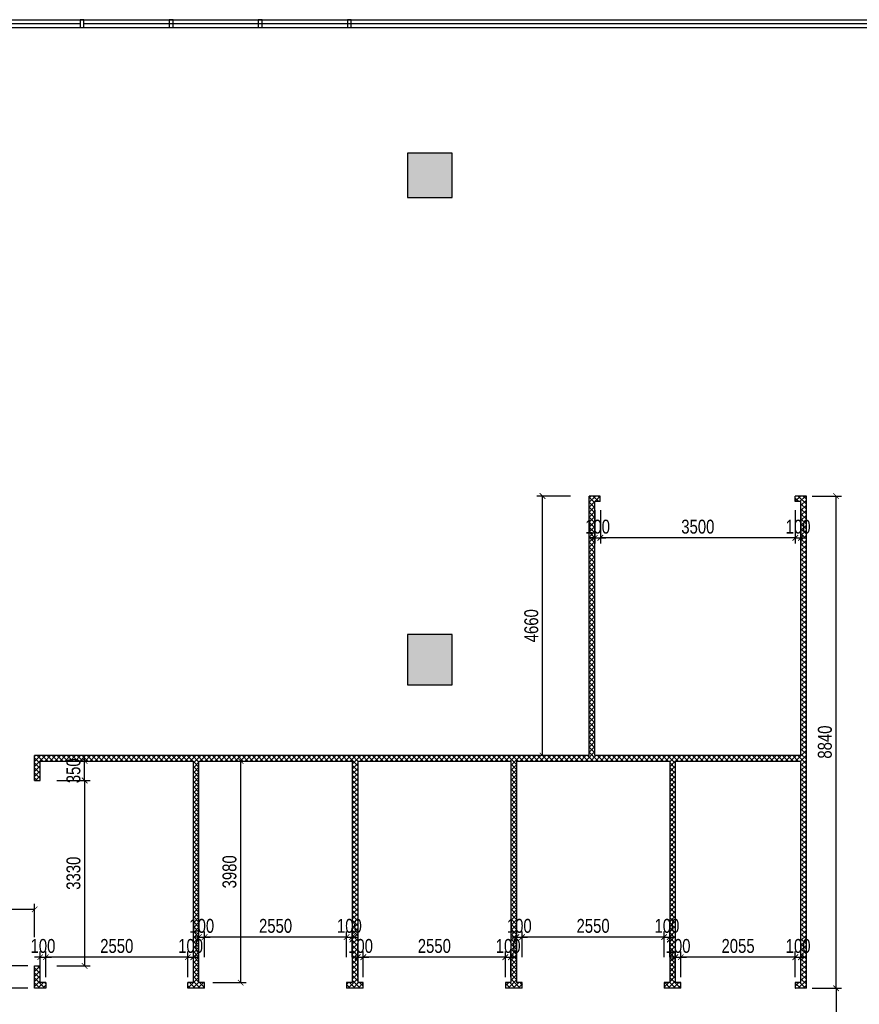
# Model space of a CAD drawing. Header units: millimetres. Extents: x -539149 to -534375, y 505028 to 505469.
# Tile 18 of 135: x -537791 to -537641, y 505186 to 505363. Entities that reach past the tile are written whole.
import ezdxf

# ---------------------------------------------------------------- set-up
doc = ezdxf.new("R2010")
doc.units = ezdxf.units.MM
doc.header["$LTSCALE"] = 10
doc.layers.get('Defpoints').update_dxf_attribs({"color": 8})
for name, color, linetype in [('A-建筑-原墙体', 2, 'Continuous'), ('A-建筑-新增墙体', 3, 'Continuous'), ('A-建筑-新砌墙体填充', 251, 'Continuous'), ('A-建筑-柱子、剪力墙', 251, 'Continuous'), ('A-建筑-窗户', 4, 'Continuous')]:
    doc.layers.add(name, color=color, linetype=linetype)
doc.styles.add('CCD_DIM', font='txt', dxfattribs={"width": 0.8})
doc.dimstyles.new('1-1', dxfattribs={"dimscale": 0, "dimtxt": 2.5, "dimasz": 1, "dimexe": 1, "dimexo": 1, "dimgap": 0.75, "dimtad": 1, "dimdec": 0, "dimrnd": 0.005, "dimzin": 0, "dimdsep": 46, "dimtxsty": 'CCD_DIM', "dimblk": 'ARCHTICK', "dimcen": 0.13, "dimclrd": 44, "dimclre": 44, "dimclrt": 50, "dimadec": 0, "dimazin": 0, "dimtfac": 1, "dimtdec": 0, "dimtix": 1, "dimtmove": 2, "dimatfit": 3, "dimldrblk": 'HBA_Leader_Dot', "dimfxl": 5, "dimfxlon": 1, "dimtvp": 1, "dimtolj": 1, "dimtzin": 0, "dimarcsym": 0})

# ---------------------------------------------------------------- blocks, each defined once
blk = doc.blocks.new('_FZH')
at = {"layer": 'A-建筑-原墙体'}
blk.add_lwpolyline([(-0.5, -0.5), (0.5, -0.5), (0.5, 0.5), (-0.5, 0.5)], close=True, dxfattribs=at)
at = {"layer": 'A-建筑-柱子、剪力墙'}
blk.add_solid([(-0.5, -0.5), (0.5, -0.5), (-0.5, 0.5), (0.5, 0.5)], dxfattribs=at)
blk = doc.blocks.new('_ArchTick')
at = {"color": 0, "linetype": 'ByBlock', "const_width": 0.15}
blk.add_lwpolyline([(-0.5, -0.5), (0.5, 0.5)], dxfattribs=at)
blk = doc.blocks.new('*D624')
at = {"layer": 'A-建筑-新砌墙体填充', "color": 44, "lineweight": -2, "ltscale": 0.01, "transparency": 16777216}
for p, q in [((-537652.07, 505274.58), (-537652.07, 505268.58)), ((-537651.07, 505274.58), (-537651.07, 505268.58)), ((-537652.07, 505269.58), (-537653.07, 505269.58)), ((-537652.07, 505269.58), (-537651.07, 505269.58)), ((-537651.07, 505269.58), (-537650.07, 505269.58))]:
    blk.add_line(p, q, dxfattribs=at)
at = {"layer": 'Defpoints', "color": 0, "ltscale": 0.01, "transparency": 16777216}
for p in [(-537652.07, 505276.1), (-537651.07, 505276.1), (-537651.07, 505269.58)]:
    blk.add_point(p, dxfattribs=at)
at = {"layer": 'A-建筑-新砌墙体填充', "color": 44, "lineweight": -2, "ltscale": 0.01, "transparency": 16777216}
blk.add_blockref('_ArchTick', (-537652.07, 505269.58), dxfattribs=at)
at = {"layer": 'A-建筑-新砌墙体填充', "color": 44, "lineweight": -2, "ltscale": 0.01, "transparency": 16777216, "rotation": 180}
blk.add_blockref('_ArchTick', (-537651.07, 505269.58), dxfattribs=at)
at = {"layer": 'A-建筑-新砌墙体填充', "color": 50, "ltscale": 0.01, "transparency": 16777216, "insert": (-537651.57, 505271.58), "char_height": 2.5, "attachment_point": 5, "style": 'CCD_DIM'}
blk.add_mtext('\\A1;100', dxfattribs=at)
blk = doc.blocks.new('HBA_Leader_Dot')
at = {"color": 0, "linetype": 'ByBlock'}
blk.add_line((-5, 0), (-10, 0), dxfattribs=at)
at = {"color": 0, "linetype": 'ByBlock', "const_width": 5}
blk.add_lwpolyline([(-2.5, 0, 1), (2.5, 0, 1)], format="xyb", close=True, dxfattribs=at)
blk = doc.blocks.new('*D625')
at = {"layer": 'A-建筑-新砌墙体填充', "color": 44, "lineweight": -2, "ltscale": 0.01, "transparency": 16777216}
for p, q in [((-537687.07, 505274.58), (-537687.07, 505268.58)), ((-537652.07, 505274.58), (-537652.07, 505268.58)), ((-537652.07, 505269.58), (-537687.07, 505269.58))]:
    blk.add_line(p, q, dxfattribs=at)
at = {"layer": 'Defpoints', "color": 0, "ltscale": 0.01, "transparency": 16777216}
for p in [(-537687.07, 505276.1), (-537652.07, 505276.1), (-537687.07, 505269.58)]:
    blk.add_point(p, dxfattribs=at)
at = {"layer": 'A-建筑-新砌墙体填充', "color": 44, "lineweight": -2, "ltscale": 0.01, "transparency": 16777216, "rotation": 180}
blk.add_blockref('_ArchTick', (-537687.07, 505269.58), dxfattribs=at)
at = {"layer": 'A-建筑-新砌墙体填充', "color": 44, "lineweight": -2, "ltscale": 0.01, "transparency": 16777216}
blk.add_blockref('_ArchTick', (-537652.07, 505269.58), dxfattribs=at)
at = {"layer": 'A-建筑-新砌墙体填充', "color": 50, "ltscale": 0.01, "transparency": 16777216, "insert": (-537669.57, 505271.58), "char_height": 2.5, "attachment_point": 5, "style": 'CCD_DIM'}
blk.add_mtext('\\A1;3500', dxfattribs=at)
blk = doc.blocks.new('*D626')
at = {"layer": 'A-建筑-新砌墙体填充', "color": 44, "lineweight": -2, "ltscale": 0.01, "transparency": 16777216}
for p, q in [((-537688.07, 505274.58), (-537688.07, 505268.58)), ((-537687.07, 505274.58), (-537687.07, 505268.58)), ((-537688.07, 505269.58), (-537689.07, 505269.58)), ((-537688.07, 505269.58), (-537687.07, 505269.58)), ((-537687.07, 505269.58), (-537686.07, 505269.58))]:
    blk.add_line(p, q, dxfattribs=at)
at = {"layer": 'Defpoints', "color": 0, "ltscale": 0.01, "transparency": 16777216}
for p in [(-537688.07, 505276.1), (-537687.07, 505276.1), (-537687.07, 505269.58)]:
    blk.add_point(p, dxfattribs=at)
at = {"layer": 'A-建筑-新砌墙体填充', "color": 44, "lineweight": -2, "ltscale": 0.01, "transparency": 16777216}
blk.add_blockref('_ArchTick', (-537688.07, 505269.58), dxfattribs=at)
at = {"layer": 'A-建筑-新砌墙体填充', "color": 44, "lineweight": -2, "ltscale": 0.01, "transparency": 16777216, "rotation": 180}
blk.add_blockref('_ArchTick', (-537687.07, 505269.58), dxfattribs=at)
at = {"layer": 'A-建筑-新砌墙体填充', "color": 50, "ltscale": 0.01, "transparency": 16777216, "insert": (-537687.57, 505271.58), "char_height": 2.5, "attachment_point": 5, "style": 'CCD_DIM'}
blk.add_mtext('\\A1;100', dxfattribs=at)
blk = doc.blocks.new('*D628')
at = {"layer": 'A-建筑-新砌墙体填充', "color": 44, "lineweight": -2, "ltscale": 0.01, "transparency": 16777216}
for p, q in [((-537649.07, 505277.1), (-537643.76, 505277.1)), ((-537644.76, 505188.7), (-537644.76, 505277.1)), ((-537649.07, 505188.7), (-537643.76, 505188.7))]:
    blk.add_line(p, q, dxfattribs=at)
at = {"layer": 'Defpoints', "color": 0, "ltscale": 0.01, "transparency": 16777216}
for p in [(-537650.07, 505277.1), (-537644.76, 505277.1), (-537650.07, 505188.7)]:
    blk.add_point(p, dxfattribs=at)
at = {"layer": 'A-建筑-新砌墙体填充', "color": 44, "lineweight": -2, "ltscale": 0.01, "transparency": 16777216}
for p, rotation in [((-537644.76, 505277.1), 90), ((-537644.76, 505188.7), 270)]:
    blk.add_blockref('_ArchTick', p, dxfattribs=dict(at, rotation=rotation))
at = {"layer": 'A-建筑-新砌墙体填充', "color": 50, "ltscale": 0.01, "transparency": 16777216, "insert": (-537646.76, 505232.9), "char_height": 2.5, "attachment_point": 5, "rotation": 90, "style": 'CCD_DIM'}
blk.add_mtext('\\A1;8840', dxfattribs=at)
blk = doc.blocks.new('*D629')
at = {"layer": 'A-建筑-新砌墙体填充', "color": 44, "lineweight": -2, "ltscale": 0.01, "transparency": 16777216}
for p, q in [((-537652.07, 505190.7), (-537652.07, 505195.27)), ((-537651.07, 505190.7), (-537651.07, 505195.27)), ((-537652.07, 505194.27), (-537653.07, 505194.27)), ((-537652.07, 505194.27), (-537651.07, 505194.27)), ((-537651.07, 505194.27), (-537650.07, 505194.27))]:
    blk.add_line(p, q, dxfattribs=at)
at = {"layer": 'Defpoints', "color": 0, "ltscale": 0.01, "transparency": 16777216}
for p in [(-537651.07, 505194.27), (-537652.07, 505189.7), (-537651.07, 505189.7)]:
    blk.add_point(p, dxfattribs=at)
at = {"layer": 'A-建筑-新砌墙体填充', "color": 44, "lineweight": -2, "ltscale": 0.01, "transparency": 16777216}
blk.add_blockref('_ArchTick', (-537652.07, 505194.27), dxfattribs=at)
at = {"layer": 'A-建筑-新砌墙体填充', "color": 44, "lineweight": -2, "ltscale": 0.01, "transparency": 16777216, "rotation": 180}
blk.add_blockref('_ArchTick', (-537651.07, 505194.27), dxfattribs=at)
at = {"layer": 'A-建筑-新砌墙体填充', "color": 50, "ltscale": 0.01, "transparency": 16777216, "insert": (-537651.57, 505196.27), "char_height": 2.5, "attachment_point": 5, "style": 'CCD_DIM'}
blk.add_mtext('\\A1;100', dxfattribs=at)
blk = doc.blocks.new('*D630')
at = {"layer": 'A-建筑-新砌墙体填充', "color": 44, "lineweight": -2, "ltscale": 0.01, "transparency": 16777216}
for p, q in [((-537672.62, 505190.7), (-537672.62, 505195.27)), ((-537652.07, 505190.7), (-537652.07, 505195.27)), ((-537652.07, 505194.27), (-537672.62, 505194.27))]:
    blk.add_line(p, q, dxfattribs=at)
at = {"layer": 'Defpoints', "color": 0, "ltscale": 0.01, "transparency": 16777216}
for p in [(-537672.62, 505194.27), (-537672.62, 505189.7), (-537652.07, 505189.7)]:
    blk.add_point(p, dxfattribs=at)
at = {"layer": 'A-建筑-新砌墙体填充', "color": 44, "lineweight": -2, "ltscale": 0.01, "transparency": 16777216, "rotation": 180}
blk.add_blockref('_ArchTick', (-537672.62, 505194.27), dxfattribs=at)
at = {"layer": 'A-建筑-新砌墙体填充', "color": 44, "lineweight": -2, "ltscale": 0.01, "transparency": 16777216}
blk.add_blockref('_ArchTick', (-537652.07, 505194.27), dxfattribs=at)
at = {"layer": 'A-建筑-新砌墙体填充', "color": 50, "ltscale": 0.01, "transparency": 16777216, "insert": (-537662.35, 505196.27), "char_height": 2.5, "attachment_point": 5, "style": 'CCD_DIM'}
blk.add_mtext('\\A1;2055', dxfattribs=at)
blk = doc.blocks.new('*D631')
at = {"layer": 'A-建筑-新砌墙体填充', "color": 44, "lineweight": -2, "ltscale": 0.01, "transparency": 16777216}
for p, q in [((-537673.62, 505190.7), (-537673.62, 505195.27)), ((-537672.62, 505190.7), (-537672.62, 505195.27)), ((-537673.62, 505194.27), (-537674.62, 505194.27)), ((-537673.62, 505194.27), (-537672.62, 505194.27)), ((-537672.62, 505194.27), (-537671.62, 505194.27))]:
    blk.add_line(p, q, dxfattribs=at)
at = {"layer": 'Defpoints', "color": 0, "ltscale": 0.01, "transparency": 16777216}
for p in [(-537672.62, 505194.27), (-537673.62, 505189.7), (-537672.62, 505189.7)]:
    blk.add_point(p, dxfattribs=at)
at = {"layer": 'A-建筑-新砌墙体填充', "color": 44, "lineweight": -2, "ltscale": 0.01, "transparency": 16777216}
blk.add_blockref('_ArchTick', (-537673.62, 505194.27), dxfattribs=at)
at = {"layer": 'A-建筑-新砌墙体填充', "color": 44, "lineweight": -2, "ltscale": 0.01, "transparency": 16777216, "rotation": 180}
blk.add_blockref('_ArchTick', (-537672.62, 505194.27), dxfattribs=at)
at = {"layer": 'A-建筑-新砌墙体填充', "color": 50, "ltscale": 0.01, "transparency": 16777216, "insert": (-537673.12, 505196.27), "char_height": 2.5, "attachment_point": 5, "style": 'CCD_DIM'}
blk.add_mtext('\\A1;100', dxfattribs=at)
blk = doc.blocks.new('*D632')
at = {"layer": 'A-建筑-新砌墙体填充', "color": 44, "lineweight": -2, "ltscale": 0.01, "transparency": 16777216}
for p, q in [((-537675.62, 505194.3), (-537675.62, 505198.88)), ((-537674.62, 505194.3), (-537674.62, 505198.88)), ((-537675.62, 505197.88), (-537676.62, 505197.88)), ((-537675.62, 505197.88), (-537674.62, 505197.88)), ((-537674.62, 505197.88), (-537673.62, 505197.88))]:
    blk.add_line(p, q, dxfattribs=at)
at = {"layer": 'Defpoints', "color": 0, "ltscale": 0.01, "transparency": 16777216}
for p in [(-537674.62, 505197.88), (-537675.62, 505193.3), (-537674.62, 505193.3)]:
    blk.add_point(p, dxfattribs=at)
at = {"layer": 'A-建筑-新砌墙体填充', "color": 44, "lineweight": -2, "ltscale": 0.01, "transparency": 16777216}
blk.add_blockref('_ArchTick', (-537675.62, 505197.88), dxfattribs=at)
at = {"layer": 'A-建筑-新砌墙体填充', "color": 44, "lineweight": -2, "ltscale": 0.01, "transparency": 16777216, "rotation": 180}
blk.add_blockref('_ArchTick', (-537674.62, 505197.88), dxfattribs=at)
at = {"layer": 'A-建筑-新砌墙体填充', "color": 50, "ltscale": 0.01, "transparency": 16777216, "insert": (-537675.12, 505199.88), "char_height": 2.5, "attachment_point": 5, "style": 'CCD_DIM'}
blk.add_mtext('\\A1;100', dxfattribs=at)
blk = doc.blocks.new('*D633')
at = {"layer": 'A-建筑-新砌墙体填充', "color": 44, "lineweight": -2, "ltscale": 0.01, "transparency": 16777216}
for p, q in [((-537701.12, 505194.3), (-537701.12, 505198.88)), ((-537675.62, 505194.3), (-537675.62, 505198.88)), ((-537675.62, 505197.88), (-537701.12, 505197.88))]:
    blk.add_line(p, q, dxfattribs=at)
at = {"layer": 'Defpoints', "color": 0, "ltscale": 0.01, "transparency": 16777216}
for p in [(-537701.12, 505197.88), (-537701.12, 505193.3), (-537675.62, 505193.3)]:
    blk.add_point(p, dxfattribs=at)
at = {"layer": 'A-建筑-新砌墙体填充', "color": 44, "lineweight": -2, "ltscale": 0.01, "transparency": 16777216, "rotation": 180}
blk.add_blockref('_ArchTick', (-537701.12, 505197.88), dxfattribs=at)
at = {"layer": 'A-建筑-新砌墙体填充', "color": 44, "lineweight": -2, "ltscale": 0.01, "transparency": 16777216}
blk.add_blockref('_ArchTick', (-537675.62, 505197.88), dxfattribs=at)
at = {"layer": 'A-建筑-新砌墙体填充', "color": 50, "ltscale": 0.01, "transparency": 16777216, "insert": (-537688.37, 505199.88), "char_height": 2.5, "attachment_point": 5, "style": 'CCD_DIM'}
blk.add_mtext('\\A1;2550', dxfattribs=at)
blk = doc.blocks.new('*D634')
at = {"layer": 'A-建筑-新砌墙体填充', "color": 44, "lineweight": -2, "ltscale": 0.01, "transparency": 16777216}
for p, q in [((-537702.12, 505194.3), (-537702.12, 505198.88)), ((-537701.12, 505194.3), (-537701.12, 505198.88)), ((-537702.12, 505197.88), (-537703.12, 505197.88)), ((-537702.12, 505197.88), (-537701.12, 505197.88)), ((-537701.12, 505197.88), (-537700.12, 505197.88))]:
    blk.add_line(p, q, dxfattribs=at)
at = {"layer": 'Defpoints', "color": 0, "ltscale": 0.01, "transparency": 16777216}
for p in [(-537701.12, 505197.88), (-537702.12, 505193.3), (-537701.12, 505193.3)]:
    blk.add_point(p, dxfattribs=at)
at = {"layer": 'A-建筑-新砌墙体填充', "color": 44, "lineweight": -2, "ltscale": 0.01, "transparency": 16777216}
blk.add_blockref('_ArchTick', (-537702.12, 505197.88), dxfattribs=at)
at = {"layer": 'A-建筑-新砌墙体填充', "color": 44, "lineweight": -2, "ltscale": 0.01, "transparency": 16777216, "rotation": 180}
blk.add_blockref('_ArchTick', (-537701.12, 505197.88), dxfattribs=at)
at = {"layer": 'A-建筑-新砌墙体填充', "color": 50, "ltscale": 0.01, "transparency": 16777216, "insert": (-537701.62, 505199.88), "char_height": 2.5, "attachment_point": 5, "style": 'CCD_DIM'}
blk.add_mtext('\\A1;100', dxfattribs=at)
blk = doc.blocks.new('*D635')
at = {"layer": 'A-建筑-新砌墙体填充', "color": 44, "lineweight": -2, "ltscale": 0.01, "transparency": 16777216}
for p, q in [((-537704.12, 505190.7), (-537704.12, 505195.27)), ((-537703.12, 505190.7), (-537703.12, 505195.27)), ((-537704.12, 505194.27), (-537705.12, 505194.27)), ((-537704.12, 505194.27), (-537703.12, 505194.27)), ((-537703.12, 505194.27), (-537702.12, 505194.27))]:
    blk.add_line(p, q, dxfattribs=at)
at = {"layer": 'Defpoints', "color": 0, "ltscale": 0.01, "transparency": 16777216}
for p in [(-537703.12, 505194.27), (-537704.12, 505189.7), (-537703.12, 505189.7)]:
    blk.add_point(p, dxfattribs=at)
at = {"layer": 'A-建筑-新砌墙体填充', "color": 44, "lineweight": -2, "ltscale": 0.01, "transparency": 16777216}
blk.add_blockref('_ArchTick', (-537704.12, 505194.27), dxfattribs=at)
at = {"layer": 'A-建筑-新砌墙体填充', "color": 44, "lineweight": -2, "ltscale": 0.01, "transparency": 16777216, "rotation": 180}
blk.add_blockref('_ArchTick', (-537703.12, 505194.27), dxfattribs=at)
at = {"layer": 'A-建筑-新砌墙体填充', "color": 50, "ltscale": 0.01, "transparency": 16777216, "insert": (-537703.62, 505196.27), "char_height": 2.5, "attachment_point": 5, "style": 'CCD_DIM'}
blk.add_mtext('\\A1;100', dxfattribs=at)
blk = doc.blocks.new('*D636')
at = {"layer": 'A-建筑-新砌墙体填充', "color": 44, "lineweight": -2, "ltscale": 0.01, "transparency": 16777216}
for p, q in [((-537729.62, 505190.7), (-537729.62, 505195.27)), ((-537704.12, 505190.7), (-537704.12, 505195.27)), ((-537704.12, 505194.27), (-537729.62, 505194.27))]:
    blk.add_line(p, q, dxfattribs=at)
at = {"layer": 'Defpoints', "color": 0, "ltscale": 0.01, "transparency": 16777216}
for p in [(-537729.62, 505194.27), (-537729.62, 505189.7), (-537704.12, 505189.7)]:
    blk.add_point(p, dxfattribs=at)
at = {"layer": 'A-建筑-新砌墙体填充', "color": 44, "lineweight": -2, "ltscale": 0.01, "transparency": 16777216, "rotation": 180}
blk.add_blockref('_ArchTick', (-537729.62, 505194.27), dxfattribs=at)
at = {"layer": 'A-建筑-新砌墙体填充', "color": 44, "lineweight": -2, "ltscale": 0.01, "transparency": 16777216}
blk.add_blockref('_ArchTick', (-537704.12, 505194.27), dxfattribs=at)
at = {"layer": 'A-建筑-新砌墙体填充', "color": 50, "ltscale": 0.01, "transparency": 16777216, "insert": (-537716.87, 505196.27), "char_height": 2.5, "attachment_point": 5, "style": 'CCD_DIM'}
blk.add_mtext('\\A1;2550', dxfattribs=at)
blk = doc.blocks.new('*D637')
at = {"layer": 'A-建筑-新砌墙体填充', "color": 44, "lineweight": -2, "ltscale": 0.01, "transparency": 16777216}
for p, q in [((-537730.62, 505190.7), (-537730.62, 505195.27)), ((-537729.62, 505190.7), (-537729.62, 505195.27)), ((-537730.62, 505194.27), (-537731.62, 505194.27)), ((-537730.62, 505194.27), (-537729.62, 505194.27)), ((-537729.62, 505194.27), (-537728.62, 505194.27))]:
    blk.add_line(p, q, dxfattribs=at)
at = {"layer": 'Defpoints', "color": 0, "ltscale": 0.01, "transparency": 16777216}
for p in [(-537729.62, 505194.27), (-537730.62, 505189.7), (-537729.62, 505189.7)]:
    blk.add_point(p, dxfattribs=at)
at = {"layer": 'A-建筑-新砌墙体填充', "color": 44, "lineweight": -2, "ltscale": 0.01, "transparency": 16777216}
blk.add_blockref('_ArchTick', (-537730.62, 505194.27), dxfattribs=at)
at = {"layer": 'A-建筑-新砌墙体填充', "color": 44, "lineweight": -2, "ltscale": 0.01, "transparency": 16777216, "rotation": 180}
blk.add_blockref('_ArchTick', (-537729.62, 505194.27), dxfattribs=at)
at = {"layer": 'A-建筑-新砌墙体填充', "color": 50, "ltscale": 0.01, "transparency": 16777216, "insert": (-537730.12, 505196.27), "char_height": 2.5, "attachment_point": 5, "style": 'CCD_DIM'}
blk.add_mtext('\\A1;100', dxfattribs=at)
blk = doc.blocks.new('*D638')
at = {"layer": 'A-建筑-新砌墙体填充', "color": 44, "lineweight": -2, "ltscale": 0.01, "transparency": 16777216}
for p, q in [((-537732.62, 505194.3), (-537732.62, 505198.88)), ((-537731.62, 505194.3), (-537731.62, 505198.88)), ((-537732.62, 505197.88), (-537733.62, 505197.88)), ((-537732.62, 505197.88), (-537731.62, 505197.88)), ((-537731.62, 505197.88), (-537730.62, 505197.88))]:
    blk.add_line(p, q, dxfattribs=at)
at = {"layer": 'Defpoints', "color": 0, "ltscale": 0.01, "transparency": 16777216}
for p in [(-537731.62, 505197.88), (-537732.62, 505193.3), (-537731.62, 505193.3)]:
    blk.add_point(p, dxfattribs=at)
at = {"layer": 'A-建筑-新砌墙体填充', "color": 44, "lineweight": -2, "ltscale": 0.01, "transparency": 16777216}
blk.add_blockref('_ArchTick', (-537732.62, 505197.88), dxfattribs=at)
at = {"layer": 'A-建筑-新砌墙体填充', "color": 44, "lineweight": -2, "ltscale": 0.01, "transparency": 16777216, "rotation": 180}
blk.add_blockref('_ArchTick', (-537731.62, 505197.88), dxfattribs=at)
at = {"layer": 'A-建筑-新砌墙体填充', "color": 50, "ltscale": 0.01, "transparency": 16777216, "insert": (-537732.12, 505199.88), "char_height": 2.5, "attachment_point": 5, "style": 'CCD_DIM'}
blk.add_mtext('\\A1;100', dxfattribs=at)
blk = doc.blocks.new('*D639')
at = {"layer": 'A-建筑-新砌墙体填充', "color": 44, "lineweight": -2, "ltscale": 0.01, "transparency": 16777216}
for p, q in [((-537758.12, 505194.3), (-537758.12, 505198.88)), ((-537732.62, 505194.3), (-537732.62, 505198.88)), ((-537732.62, 505197.88), (-537758.12, 505197.88))]:
    blk.add_line(p, q, dxfattribs=at)
at = {"layer": 'Defpoints', "color": 0, "ltscale": 0.01, "transparency": 16777216}
for p in [(-537758.12, 505197.88), (-537758.12, 505193.3), (-537732.62, 505193.3)]:
    blk.add_point(p, dxfattribs=at)
at = {"layer": 'A-建筑-新砌墙体填充', "color": 44, "lineweight": -2, "ltscale": 0.01, "transparency": 16777216, "rotation": 180}
blk.add_blockref('_ArchTick', (-537758.12, 505197.88), dxfattribs=at)
at = {"layer": 'A-建筑-新砌墙体填充', "color": 44, "lineweight": -2, "ltscale": 0.01, "transparency": 16777216}
blk.add_blockref('_ArchTick', (-537732.62, 505197.88), dxfattribs=at)
at = {"layer": 'A-建筑-新砌墙体填充', "color": 50, "ltscale": 0.01, "transparency": 16777216, "insert": (-537745.37, 505199.88), "char_height": 2.5, "attachment_point": 5, "style": 'CCD_DIM'}
blk.add_mtext('\\A1;2550', dxfattribs=at)
blk = doc.blocks.new('*D640')
at = {"layer": 'A-建筑-新砌墙体填充', "color": 44, "lineweight": -2, "ltscale": 0.01, "transparency": 16777216}
for p, q in [((-537759.12, 505194.3), (-537759.12, 505198.88)), ((-537758.12, 505194.3), (-537758.12, 505198.88)), ((-537759.12, 505197.88), (-537760.12, 505197.88)), ((-537759.12, 505197.88), (-537758.12, 505197.88)), ((-537758.12, 505197.88), (-537757.12, 505197.88))]:
    blk.add_line(p, q, dxfattribs=at)
at = {"layer": 'Defpoints', "color": 0, "ltscale": 0.01, "transparency": 16777216}
for p in [(-537758.12, 505197.88), (-537759.12, 505193.3), (-537758.12, 505193.3)]:
    blk.add_point(p, dxfattribs=at)
at = {"layer": 'A-建筑-新砌墙体填充', "color": 44, "lineweight": -2, "ltscale": 0.01, "transparency": 16777216}
blk.add_blockref('_ArchTick', (-537759.12, 505197.88), dxfattribs=at)
at = {"layer": 'A-建筑-新砌墙体填充', "color": 44, "lineweight": -2, "ltscale": 0.01, "transparency": 16777216, "rotation": 180}
blk.add_blockref('_ArchTick', (-537758.12, 505197.88), dxfattribs=at)
at = {"layer": 'A-建筑-新砌墙体填充', "color": 50, "ltscale": 0.01, "transparency": 16777216, "insert": (-537758.62, 505199.88), "char_height": 2.5, "attachment_point": 5, "style": 'CCD_DIM'}
blk.add_mtext('\\A1;100', dxfattribs=at)
blk = doc.blocks.new('*D641')
at = {"layer": 'A-建筑-新砌墙体填充', "color": 44, "lineweight": -2, "ltscale": 0.01, "transparency": 16777216}
for p, q in [((-537761.12, 505190.7), (-537761.12, 505195.27)), ((-537760.12, 505190.7), (-537760.12, 505195.27)), ((-537761.12, 505194.27), (-537762.12, 505194.27)), ((-537761.12, 505194.27), (-537760.12, 505194.27)), ((-537760.12, 505194.27), (-537759.12, 505194.27))]:
    blk.add_line(p, q, dxfattribs=at)
at = {"layer": 'Defpoints', "color": 0, "ltscale": 0.01, "transparency": 16777216}
for p in [(-537760.12, 505194.27), (-537761.12, 505189.7), (-537760.12, 505189.7)]:
    blk.add_point(p, dxfattribs=at)
at = {"layer": 'A-建筑-新砌墙体填充', "color": 44, "lineweight": -2, "ltscale": 0.01, "transparency": 16777216}
blk.add_blockref('_ArchTick', (-537761.12, 505194.27), dxfattribs=at)
at = {"layer": 'A-建筑-新砌墙体填充', "color": 44, "lineweight": -2, "ltscale": 0.01, "transparency": 16777216, "rotation": 180}
blk.add_blockref('_ArchTick', (-537760.12, 505194.27), dxfattribs=at)
at = {"layer": 'A-建筑-新砌墙体填充', "color": 50, "ltscale": 0.01, "transparency": 16777216, "insert": (-537760.62, 505196.27), "char_height": 2.5, "attachment_point": 5, "style": 'CCD_DIM'}
blk.add_mtext('\\A1;100', dxfattribs=at)
blk = doc.blocks.new('*D642')
at = {"layer": 'A-建筑-新砌墙体填充', "color": 44, "lineweight": -2, "ltscale": 0.01, "transparency": 16777216}
for p, q in [((-537786.62, 505190.7), (-537786.62, 505195.27)), ((-537761.12, 505190.7), (-537761.12, 505195.27)), ((-537761.12, 505194.27), (-537786.62, 505194.27))]:
    blk.add_line(p, q, dxfattribs=at)
at = {"layer": 'Defpoints', "color": 0, "ltscale": 0.01, "transparency": 16777216}
for p in [(-537786.62, 505194.27), (-537786.62, 505189.7), (-537761.12, 505189.7)]:
    blk.add_point(p, dxfattribs=at)
at = {"layer": 'A-建筑-新砌墙体填充', "color": 44, "lineweight": -2, "ltscale": 0.01, "transparency": 16777216, "rotation": 180}
blk.add_blockref('_ArchTick', (-537786.62, 505194.27), dxfattribs=at)
at = {"layer": 'A-建筑-新砌墙体填充', "color": 44, "lineweight": -2, "ltscale": 0.01, "transparency": 16777216}
blk.add_blockref('_ArchTick', (-537761.12, 505194.27), dxfattribs=at)
at = {"layer": 'A-建筑-新砌墙体填充', "color": 50, "ltscale": 0.01, "transparency": 16777216, "insert": (-537773.87, 505196.27), "char_height": 2.5, "attachment_point": 5, "style": 'CCD_DIM'}
blk.add_mtext('\\A1;2550', dxfattribs=at)
blk = doc.blocks.new('*D643')
at = {"layer": 'A-建筑-新砌墙体填充', "color": 44, "lineweight": -2, "ltscale": 0.01, "transparency": 16777216}
for p, q in [((-537787.62, 505190.7), (-537787.62, 505195.27)), ((-537786.62, 505190.7), (-537786.62, 505195.27)), ((-537787.62, 505194.27), (-537788.62, 505194.27)), ((-537787.62, 505194.27), (-537786.62, 505194.27)), ((-537786.62, 505194.27), (-537785.62, 505194.27))]:
    blk.add_line(p, q, dxfattribs=at)
at = {"layer": 'Defpoints', "color": 0, "ltscale": 0.01, "transparency": 16777216}
for p in [(-537786.62, 505194.27), (-537787.62, 505189.7), (-537786.62, 505189.7)]:
    blk.add_point(p, dxfattribs=at)
at = {"layer": 'A-建筑-新砌墙体填充', "color": 44, "lineweight": -2, "ltscale": 0.01, "transparency": 16777216}
blk.add_blockref('_ArchTick', (-537787.62, 505194.27), dxfattribs=at)
at = {"layer": 'A-建筑-新砌墙体填充', "color": 44, "lineweight": -2, "ltscale": 0.01, "transparency": 16777216, "rotation": 180}
blk.add_blockref('_ArchTick', (-537786.62, 505194.27), dxfattribs=at)
at = {"layer": 'A-建筑-新砌墙体填充', "color": 50, "ltscale": 0.01, "transparency": 16777216, "insert": (-537787.12, 505196.27), "char_height": 2.5, "attachment_point": 5, "style": 'CCD_DIM'}
blk.add_mtext('\\A1;100', dxfattribs=at)
blk = doc.blocks.new('*D644')
at = {"layer": 'A-建筑-新砌墙体填充', "color": 44, "lineweight": -2, "ltscale": 0.01, "transparency": 16777216}
for p, q in [((-537794.83, 505192.7), (-537794.83, 505193.7)), ((-537789.83, 505192.7), (-537795.83, 505192.7)), ((-537794.83, 505192.7), (-537794.83, 505188.7)), ((-537789.83, 505188.7), (-537795.83, 505188.7)), ((-537794.83, 505188.7), (-537794.83, 505187.7))]:
    blk.add_line(p, q, dxfattribs=at)
at = {"layer": 'Defpoints', "color": 0, "ltscale": 0.01, "transparency": 16777216}
for p in [(-537788.62, 505192.7), (-537794.83, 505188.7), (-537788.62, 505188.7)]:
    blk.add_point(p, dxfattribs=at)
at = {"layer": 'A-建筑-新砌墙体填充', "color": 44, "lineweight": -2, "ltscale": 0.01, "transparency": 16777216}
for p, rotation in [((-537794.83, 505192.7), 270), ((-537794.83, 505188.7), 90)]:
    blk.add_blockref('_ArchTick', p, dxfattribs=dict(at, rotation=rotation))
at = {"layer": 'A-建筑-新砌墙体填充', "color": 50, "ltscale": 0.01, "transparency": 16777216, "insert": (-537796.83, 505190.7), "char_height": 2.5, "attachment_point": 5, "rotation": 90, "style": 'CCD_DIM'}
blk.add_mtext('\\A1;400', dxfattribs=at)
blk = doc.blocks.new('*D645')
at = {"layer": 'A-建筑-新砌墙体填充', "color": 44, "lineweight": -2, "ltscale": 0.01, "transparency": 16777216}
for p, q in [((-537802.77, 505197.86), (-537802.77, 505203.86)), ((-537788.62, 505197.86), (-537788.62, 505203.86)), ((-537788.62, 505202.86), (-537802.77, 505202.86))]:
    blk.add_line(p, q, dxfattribs=at)
at = {"layer": 'Defpoints', "color": 0, "ltscale": 0.01, "transparency": 16777216}
for p in [(-537802.77, 505202.86), (-537802.77, 505188.7), (-537788.62, 505188.7)]:
    blk.add_point(p, dxfattribs=at)
at = {"layer": 'A-建筑-新砌墙体填充', "color": 44, "lineweight": -2, "ltscale": 0.01, "transparency": 16777216, "rotation": 180}
blk.add_blockref('_ArchTick', (-537802.77, 505202.86), dxfattribs=at)
at = {"layer": 'A-建筑-新砌墙体填充', "color": 44, "lineweight": -2, "ltscale": 0.01, "transparency": 16777216}
blk.add_blockref('_ArchTick', (-537788.62, 505202.86), dxfattribs=at)
at = {"layer": 'A-建筑-新砌墙体填充', "color": 50, "ltscale": 0.01, "transparency": 16777216, "insert": (-537795.7, 505204.86), "char_height": 2.5, "attachment_point": 5, "style": 'CCD_DIM'}
blk.add_mtext('\\A1;1415', dxfattribs=at)
blk = doc.blocks.new('*D646')
at = {"layer": 'A-建筑-新砌墙体填充', "color": 44, "lineweight": -2, "ltscale": 0.01, "transparency": 16777216}
for p, q in [((-537779.64, 505229.5), (-537779.64, 505230.5)), ((-537784.64, 505229.5), (-537778.64, 505229.5)), ((-537779.64, 505226), (-537779.64, 505229.5)), ((-537784.64, 505226), (-537778.64, 505226)), ((-537779.64, 505226), (-537779.64, 505225))]:
    blk.add_line(p, q, dxfattribs=at)
at = {"layer": 'Defpoints', "color": 0, "ltscale": 0.01, "transparency": 16777216}
for p in [(-537787.62, 505229.5), (-537779.64, 505229.5), (-537787.62, 505226)]:
    blk.add_point(p, dxfattribs=at)
at = {"layer": 'A-建筑-新砌墙体填充', "color": 44, "lineweight": -2, "ltscale": 0.01, "transparency": 16777216}
for p, rotation in [((-537779.64, 505229.5), 270), ((-537779.64, 505226), 90)]:
    blk.add_blockref('_ArchTick', p, dxfattribs=dict(at, rotation=rotation))
at = {"layer": 'A-建筑-新砌墙体填充', "color": 50, "ltscale": 0.01, "transparency": 16777216, "insert": (-537781.64, 505227.75), "char_height": 2.5, "attachment_point": 5, "rotation": 90, "style": 'CCD_DIM'}
blk.add_mtext('\\A1;350', dxfattribs=at)
blk = doc.blocks.new('*D647')
at = {"layer": 'A-建筑-新砌墙体填充', "color": 44, "lineweight": -2, "ltscale": 0.01, "transparency": 16777216}
for p, q in [((-537784.64, 505226), (-537778.64, 505226)), ((-537779.64, 505226), (-537779.64, 505192.7)), ((-537784.64, 505192.7), (-537778.64, 505192.7))]:
    blk.add_line(p, q, dxfattribs=at)
at = {"layer": 'Defpoints', "color": 0, "ltscale": 0.01, "transparency": 16777216}
for p in [(-537787.62, 505226), (-537787.63, 505192.7), (-537779.64, 505192.7)]:
    blk.add_point(p, dxfattribs=at)
at = {"layer": 'A-建筑-新砌墙体填充', "color": 44, "lineweight": -2, "ltscale": 0.01, "transparency": 16777216}
for p, rotation in [((-537779.64, 505226), 90), ((-537779.64, 505192.7), 270)]:
    blk.add_blockref('_ArchTick', p, dxfattribs=dict(at, rotation=rotation))
at = {"layer": 'A-建筑-新砌墙体填充', "color": 50, "ltscale": 0.01, "transparency": 16777216, "insert": (-537781.64, 505209.35), "char_height": 2.5, "attachment_point": 5, "rotation": 90, "style": 'CCD_DIM'}
blk.add_mtext('\\A1;3330', dxfattribs=at)
blk = doc.blocks.new('*D648')
at = {"layer": 'A-建筑-新砌墙体填充', "color": 44, "lineweight": -2, "ltscale": 0.01, "transparency": 16777216}
for p, q in [((-537649.07, 505188.7), (-537643.76, 505188.7)), ((-537644.76, 505188.7), (-537644.76, 505173.8)), ((-537649.32, 505173.8), (-537643.76, 505173.8))]:
    blk.add_line(p, q, dxfattribs=at)
at = {"layer": 'Defpoints', "color": 0, "ltscale": 0.01, "transparency": 16777216}
for p in [(-537650.07, 505188.7), (-537650.32, 505173.8), (-537644.76, 505173.8)]:
    blk.add_point(p, dxfattribs=at)
at = {"layer": 'A-建筑-新砌墙体填充', "color": 44, "lineweight": -2, "ltscale": 0.01, "transparency": 16777216}
for p, rotation in [((-537644.76, 505188.7), 90), ((-537644.76, 505173.8), 270)]:
    blk.add_blockref('_ArchTick', p, dxfattribs=dict(at, rotation=rotation))
at = {"layer": 'A-建筑-新砌墙体填充', "color": 50, "ltscale": 0.01, "transparency": 16777216, "insert": (-537646.76, 505181.25), "char_height": 2.5, "attachment_point": 5, "rotation": 90, "style": 'CCD_DIM'}
blk.add_mtext('\\A1;1490', dxfattribs=at)

msp = doc.modelspace()

# ---------------------------------------------------------------- hatches: boundary and pattern name
at = {"layer": 'A-建筑-新砌墙体填充', "ltscale": 0.01}
h = msp.add_hatch(dxfattribs=at)
h.set_pattern_fill('ANSI37', color=251, scale=20, style=0, double=1)
h.set_pattern_definition([(45, (-537867.7732, 505134.10865), (-0.4490128, 0.4490128), []), (135, (-537867.7732, 505134.10865), (-0.4490128, -0.4490128), [])])
h.paths.add_polyline_path([(-537586.773, 505361.249), (-537587.773, 505361.249), (-537587.773, 505290.099), (-537586.773, 505290.099)])
h.paths.add_polyline_path([(-537586.773, 505280.099), (-537587.773, 505280.099), (-537587.773, 505277.099), (-537586.773, 505277.099)])
h.paths.add_polyline_path([(-537546.773, 505349.799), (-537547.773, 505349.799), (-537547.773, 505348.599), (-537546.773, 505348.599)])
h.paths.add_polyline_path([(-537546.773, 505339.599), (-537547.773, 505339.599), (-537547.773, 505330.699), (-537547.173, 505330.699), (-537547.173, 505338.699), (-537546.773, 505338.699)])
h.paths.add_polyline_path([(-537650.073, 505277.099), (-537652.073, 505277.099), (-537652.073, 505276.099), (-537651.073, 505276.099), (-537651.073, 505230.499), (-537688.073, 505230.499), (-537688.073, 505276.099), (-537687.073, 505276.099), (-537687.073, 505277.099), (-537689.073, 505277.099), (-537689.073, 505230.499), (-537788.623, 505230.498), (-537788.623, 505225.999), (-537787.623, 505225.999), (-537787.623, 505229.499), (-537760.123, 505229.499), (-537760.123, 505189.699), (-537761.123, 505189.699), (-537761.123, 505188.699), (-537758.123, 505188.699), (-537758.123, 505189.699), (-537759.123, 505189.699), (-537759.123, 505229.499), (-537731.623, 505229.499), (-537731.623, 505189.699), (-537732.623, 505189.699), (-537732.623, 505188.699), (-537729.623, 505188.699), (-537729.623, 505189.699), (-537730.623, 505189.699), (-537730.623, 505229.499), (-537703.123, 505229.499), (-537703.123, 505189.699), (-537704.123, 505189.699), (-537704.123, 505188.699), (-537701.123, 505188.699), (-537701.123, 505189.699), (-537702.123, 505189.699), (-537702.123, 505229.499), (-537674.623, 505229.499), (-537674.623, 505189.699), (-537675.623, 505189.699), (-537675.623, 505188.699), (-537672.623, 505188.699), (-537672.623, 505189.699), (-537673.623, 505189.699), (-537673.623, 505229.499), (-537651.073, 505229.499), (-537651.073, 505189.699), (-537652.073, 505189.699), (-537652.073, 505188.699), (-537650.073, 505188.699)])
h.paths.add_polyline_path([(-537786.623, 505189.699), (-537787.623, 505189.699), (-537787.623, 505192.699), (-537788.623, 505192.699), (-537788.623, 505188.699), (-537786.623, 505188.699)])
h.paths.add_polyline_path([(-537800.673, 505173.799), (-537810.173, 505173.799), (-537810.173, 505172.799), (-537809.173, 505172.799), (-537809.173, 505166.699), (-537808.173, 505166.699), (-537808.173, 505172.799), (-537800.673, 505172.799)])
h.paths.add_polyline_path([(-537811.573, 505189.699), (-537815.573, 505189.699), (-537815.573, 505188.699), (-537811.573, 505188.699)])
h.paths.add_polyline_path([(-537819.973, 505173.799), (-537826.573, 505173.799), (-537826.573, 505188.699), (-537825.373, 505188.699), (-537825.373, 505189.699), (-537827.573, 505189.699), (-537827.573, 505173.799), (-537867.773, 505173.799), (-537867.773, 505172.799), (-537819.973, 505172.799)])
h.paths.add_polyline_path([(-537808.173, 505157.699), (-537809.173, 505157.699), (-537809.173, 505134.109), (-537808.173, 505134.109)])
h.paths.add_polyline_path([(-537744.173, 505173.799), (-537747.173, 505173.799), (-537747.173, 505172.799), (-537746.173, 505172.799), (-537746.173, 505134.109), (-537745.173, 505134.109), (-537745.173, 505172.799), (-537744.173, 505172.799)])
h.paths.add_polyline_path([(-537712.173, 505173.799), (-537720.173, 505173.799), (-537720.173, 505172.799), (-537716.673, 505172.799), (-537716.673, 505165.699), (-537715.673, 505165.699), (-537715.673, 505172.799), (-537712.173, 505172.799)])
h.paths.add_polyline_path([(-537715.673, 505156.699), (-537716.673, 505156.699), (-537716.673, 505134.109), (-537716.173, 505134.109, 0.0050277), (-537715.673, 505134.118)])
h.paths.add_polyline_path([(-537681.673, 505173.799), (-537684.673, 505173.799), (-537684.673, 505172.799), (-537683.673, 505172.799), (-537683.673, 505145.099), (-537682.673, 505145.099), (-537682.673, 505172.799), (-537681.673, 505172.799)])
h.paths.add_polyline_path([(-537662.073, 505173.799), (-537662.973, 505173.799), (-537671.873, 505173.799), (-537671.873, 505172.799), (-537662.973, 505172.799), (-537662.973, 505161.899), (-537660.473, 505161.899), (-537660.473, 505164.899), (-537662.073, 505164.899), (-537662.073, 505166.899)])
h.paths.add_polyline_path([(-537660.973, 505163.149, -1), (-537662.473, 505163.149, -1)], flags=16)

# ---------------------------------------------------------------- linework, layer by layer
at = {"layer": 'A-建筑-新增墙体', "ltscale": 0.01}
for p, q in [((-537689.073, 505230.499, 0.069), (-537689.073, 505277.099, 0.069)), ((-537687.073, 505277.099, 0.069), (-537689.073, 505277.099, 0.069)), ((-537687.073, 505276.099, 0.069), (-537687.073, 505277.099, 0.069)), ((-537650.073, 505277.099, 0.069), (-537652.073, 505277.099, 0.069)), ((-537652.073, 505276.099, 0.069), (-537652.073, 505277.099, 0.069)), ((-537650.073, 505188.699, 0.069), (-537650.073, 505277.099, 0.069)), ((-537688.073, 505230.499, 0.069), (-537688.073, 505276.099, 0.069)), ((-537687.073, 505276.099, 0.069), (-537688.073, 505276.099, 0.069)), ((-537651.073, 505276.099, 0.069), (-537652.073, 505276.099, 0.069)), ((-537651.073, 505230.499, 0.069), (-537651.073, 505276.099, 0.069)), ((-537689.073, 505230.499, 0.069), (-537788.623, 505230.498, 0.069)), ((-537788.623, 505225.999, 0.069), (-537788.623, 505230.498, 0.069)), ((-537651.073, 505230.499, 0.069), (-537688.073, 505230.499, 0.069)), ((-537787.623, 505229.499, 0.069), (-537760.123, 505229.499, 0.069)), ((-537787.623, 505225.999, 0.069), (-537787.623, 505229.499, 0.069)), ((-537760.123, 505189.699, 0.069), (-537760.123, 505229.499, 0.069)), ((-537759.123, 505189.699, 0.069), (-537759.123, 505229.499, 0.069)), ((-537759.123, 505229.499, 0.069), (-537731.623, 505229.499, 0.069)), ((-537731.623, 505229.499, 0.069), (-537731.623, 505189.699, 0.069)), ((-537730.623, 505229.499, 0.069), (-537730.623, 505189.699, 0.069)), ((-537730.623, 505229.499, 0.069), (-537703.123, 505229.499, 0.069)), ((-537703.123, 505229.499, 0.069), (-537703.123, 505189.699, 0.069)), ((-537702.123, 505229.499, 0.069), (-537674.623, 505229.499, 0.069)), ((-537702.123, 505229.499, 0.069), (-537702.123, 505189.699, 0.069)), ((-537674.623, 505229.499, 0.069), (-537674.623, 505189.699, 0.069)), ((-537673.623, 505229.499, 0.069), (-537651.073, 505229.499, 0.069)), ((-537673.623, 505229.499, 0.069), (-537673.623, 505189.699, 0.069)), ((-537651.073, 505189.699, 0.069), (-537651.073, 505229.499, 0.069)), ((-537788.623, 505225.999, 0.069), (-537787.623, 505225.999, 0.069)), ((-537788.623, 505188.699, 0.069), (-537788.623, 505192.699, 0.069)), ((-537788.623, 505192.699, 0.069), (-537787.623, 505192.699, 0.069)), ((-537787.623, 505189.699, 0.069), (-537787.623, 505192.699, 0.069)), ((-537786.623, 505189.699, 0.069), (-537787.623, 505189.699, 0.069)), ((-537786.623, 505189.699, 0.069), (-537786.623, 505188.699, 0.069)), ((-537760.123, 505189.699, 0.069), (-537761.123, 505189.699, 0.069)), ((-537761.123, 505188.699, 0.069), (-537761.123, 505189.699, 0.069)), ((-537758.123, 505189.699, 0.069), (-537759.123, 505189.699, 0.069)), ((-537758.123, 505188.699, 0.069), (-537758.123, 505189.699, 0.069)), ((-537731.623, 505189.699, 0.069), (-537732.623, 505189.699, 0.069)), ((-537732.623, 505189.699, 0.069), (-537732.623, 505188.699, 0.069)), ((-537729.623, 505189.699, 0.069), (-537730.623, 505189.699, 0.069)), ((-537729.623, 505188.699, 0.069), (-537729.623, 505189.699, 0.069)), ((-537704.123, 505189.699, 0.069), (-537704.123, 505188.699, 0.069)), ((-537703.123, 505189.699, 0.069), (-537704.123, 505189.699, 0.069)), ((-537701.123, 505189.699, 0.069), (-537702.123, 505189.699, 0.069)), ((-537701.123, 505188.699, 0.069), (-537701.123, 505189.699, 0.069)), ((-537674.623, 505189.699, 0.069), (-537675.623, 505189.699, 0.069)), ((-537675.623, 505189.699, 0.069), (-537675.623, 505188.699, 0.069)), ((-537672.623, 505189.699, 0.069), (-537673.623, 505189.699, 0.069)), ((-537672.623, 505188.699, 0.069), (-537672.623, 505189.699, 0.069)), ((-537651.073, 505189.699, 0.069), (-537652.073, 505189.699, 0.069)), ((-537652.073, 505189.699, 0.069), (-537652.073, 505188.699, 0.069)), ((-537786.623, 505188.699, 0.069), (-537788.623, 505188.699, 0.069)), ((-537758.123, 505188.699, 0.069), (-537761.123, 505188.699, 0.069)), ((-537729.623, 505188.699, 0.069), (-537732.623, 505188.699, 0.069)), ((-537701.123, 505188.699, 0.069), (-537704.123, 505188.699, 0.069)), ((-537672.623, 505188.699, 0.069), (-537675.623, 505188.699, 0.069)), ((-537650.073, 505188.699, 0.069), (-537652.073, 505188.699, 0.069))]:
    msp.add_line(p, q, dxfattribs=at)
at = {"layer": 'A-建筑-窗户', "ltscale": 0.01}
for p, q in [((-537852.373, 505362.649, 0.069), (-537547.773, 505362.649, 0.069)), ((-537852.373, 505361.249, 0.069), (-537547.773, 505361.249, 0.069)), ((-537795.773, 505361.949, 0.069), (-537780.473, 505361.951, 0.069)), ((-537779.773, 505361.951, 0.069), (-537548.473, 505361.982, 0.069))]:
    msp.add_line(p, q, dxfattribs=at)
at = {"layer": 'A-建筑-窗户', "ltscale": 0.01, "elevation": 0.069}
for points in [[(-537780.473, 505361.249), (-537779.773, 505361.249), (-537779.773, 505362.649), (-537780.473, 505362.649)], [(-537764.473, 505361.249), (-537763.773, 505361.249), (-537763.773, 505362.649), (-537764.473, 505362.649)], [(-537748.473, 505361.249), (-537747.773, 505361.249), (-537747.773, 505362.649), (-537748.473, 505362.649)], [(-537732.473, 505361.249), (-537731.773, 505361.249), (-537731.773, 505362.649), (-537732.473, 505362.649)]]:
    msp.add_lwpolyline(points, close=True, dxfattribs=at)

# ---------------------------------------------------------------- block references
at = {"layer": 'A-建筑-原墙体', "ltscale": 0.01}
for p, xscale, yscale, zscale in [((-537717.673, 505334.699, 0.069), 8, 8, 8), ((-537717.673, 505247.699, 0.069), 7.99999999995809, 9, 9)]:
    msp.add_blockref('_FZH', p, dxfattribs=dict(at, xscale=xscale, yscale=yscale, zscale=zscale))

# ---------------------------------------------------------------- dimensions: what is measured, and where the dimension line sits
at = {"layer": 'A-建筑-新砌墙体填充', "ltscale": 0.01}
for base, p1, p2 in [((-537697.453, 505277.099, 0.069), (-537689.073, 505230.499, 0.069), (-537689.073, 505277.099, 0.069)), ((-537751.633, 505229.499, 0.069), (-537759.123, 505189.699, 0.069), (-537759.123, 505229.499, 0.069))]:
    msp.add_linear_dim(base=base, p1=p1, p2=p2, angle=90, dimstyle='1-1', override={"dimscale": 1, "dimlfac": 100}, dxfattribs=at).render()
for base, p1, p2, picture, middle in [((-537644.763, 505277.099, 0.069), (-537650.073, 505188.699, 0.069), (-537650.073, 505277.099, 0.069), '*D628', (-537646.763, 505232.899, 0.069)), ((-537779.638, 505229.499, 0.069), (-537787.623, 505225.999, 0.069), (-537787.623, 505229.499, 0.069), '*D646', (-537781.638, 505227.749, 0.069)), ((-537779.638, 505192.699, 0.069), (-537787.623, 505225.999, 0.069), (-537787.631, 505192.699, 0.069), '*D647', (-537781.638, 505209.349, 0.069)), ((-537794.833, 505188.699, 0.069), (-537788.623, 505192.699, 0.069), (-537788.623, 505188.699, 0.069), '*D644', (-537796.833, 505190.699, 0.069)), ((-537644.763, 505173.799, 0.069), (-537650.073, 505188.699, 0.069), (-537650.318, 505173.799, 0.069), '*D648', (-537646.763, 505181.249, 0.069))]:
    dim = msp.add_linear_dim(base=base, p1=p1, p2=p2, angle=90, dimstyle='1-1', override={"dimscale": 1, "dimlfac": 100}, dxfattribs=at)
    dim.commit()
    dim.dimension.update_dxf_attribs({"geometry": picture, "text_midpoint": middle})
for base, p1, p2, picture, middle in [((-537687.073, 505269.581, 0.069), (-537688.073, 505276.099, 0.069), (-537687.073, 505276.099, 0.069), '*D626', (-537687.573, 505271.581, 0.069)), ((-537687.073, 505269.581, 0.069), (-537652.073, 505276.099, 0.069), (-537687.073, 505276.099, 0.069), '*D625', (-537669.573, 505271.581, 0.069)), ((-537651.073, 505269.581, 0.069), (-537652.073, 505276.099, 0.069), (-537651.073, 505276.099, 0.069), '*D624', (-537651.573, 505271.581, 0.069)), ((-537802.773, 505202.856, 0.069), (-537788.623, 505188.699, 0.069), (-537802.773, 505188.699, 0.069), '*D645', (-537795.698, 505204.856, 0.069)), ((-537758.123, 505197.876, 0.069), (-537759.123, 505193.304, 0.069), (-537758.123, 505193.304, 0.069), '*D640', (-537758.623, 505199.876, 0.069)), ((-537758.123, 505197.876, 0.069), (-537732.623, 505193.304, 0.069), (-537758.123, 505193.304, 0.069), '*D639', (-537745.373, 505199.876, 0.069)), ((-537731.623, 505197.876, 0.069), (-537732.623, 505193.304, 0.069), (-537731.623, 505193.304, 0.069), '*D638', (-537732.123, 505199.876, 0.069)), ((-537701.123, 505197.876, 0.069), (-537702.123, 505193.304, 0.069), (-537701.123, 505193.304, 0.069), '*D634', (-537701.623, 505199.876, 0.069)), ((-537701.123, 505197.876, 0.069), (-537675.623, 505193.304, 0.069), (-537701.123, 505193.304, 0.069), '*D633', (-537688.373, 505199.876, 0.069)), ((-537674.623, 505197.876, 0.069), (-537675.623, 505193.304, 0.069), (-537674.623, 505193.304, 0.069), '*D632', (-537675.123, 505199.876, 0.069)), ((-537786.623, 505194.271, 0.069), (-537787.623, 505189.699, 0.069), (-537786.623, 505189.699, 0.069), '*D643', (-537787.123, 505196.271, 0.069)), ((-537786.623, 505194.271, 0.069), (-537761.123, 505189.699, 0.069), (-537786.623, 505189.699, 0.069), '*D642', (-537773.873, 505196.271, 0.069)), ((-537760.123, 505194.271, 0.069), (-537761.123, 505189.699, 0.069), (-537760.123, 505189.699, 0.069), '*D641', (-537760.623, 505196.271, 0.069)), ((-537729.623, 505194.271, 0.069), (-537730.623, 505189.699, 0.069), (-537729.623, 505189.699, 0.069), '*D637', (-537730.123, 505196.271, 0.069)), ((-537729.623, 505194.271, 0.069), (-537704.123, 505189.699, 0.069), (-537729.623, 505189.699, 0.069), '*D636', (-537716.873, 505196.271, 0.069)), ((-537703.123, 505194.271, 0.069), (-537704.123, 505189.699, 0.069), (-537703.123, 505189.699, 0.069), '*D635', (-537703.623, 505196.271, 0.069)), ((-537672.623, 505194.271, 0.069), (-537673.623, 505189.699, 0.069), (-537672.623, 505189.699, 0.069), '*D631', (-537673.123, 505196.271, 0.069)), ((-537672.623, 505194.271, 0.069), (-537652.073, 505189.699, 0.069), (-537672.623, 505189.699, 0.069), '*D630', (-537662.348, 505196.271, 0.069)), ((-537651.073, 505194.271, 0.069), (-537652.073, 505189.699, 0.069), (-537651.073, 505189.699, 0.069), '*D629', (-537651.573, 505196.271, 0.069))]:
    dim = msp.add_linear_dim(base=base, p1=p1, p2=p2, dimstyle='1-1', override={"dimscale": 1, "dimlfac": 100}, dxfattribs=at)
    dim.commit()
    dim.dimension.update_dxf_attribs({"geometry": picture, "text_midpoint": middle})

doc.saveas('drawing.dxf')
